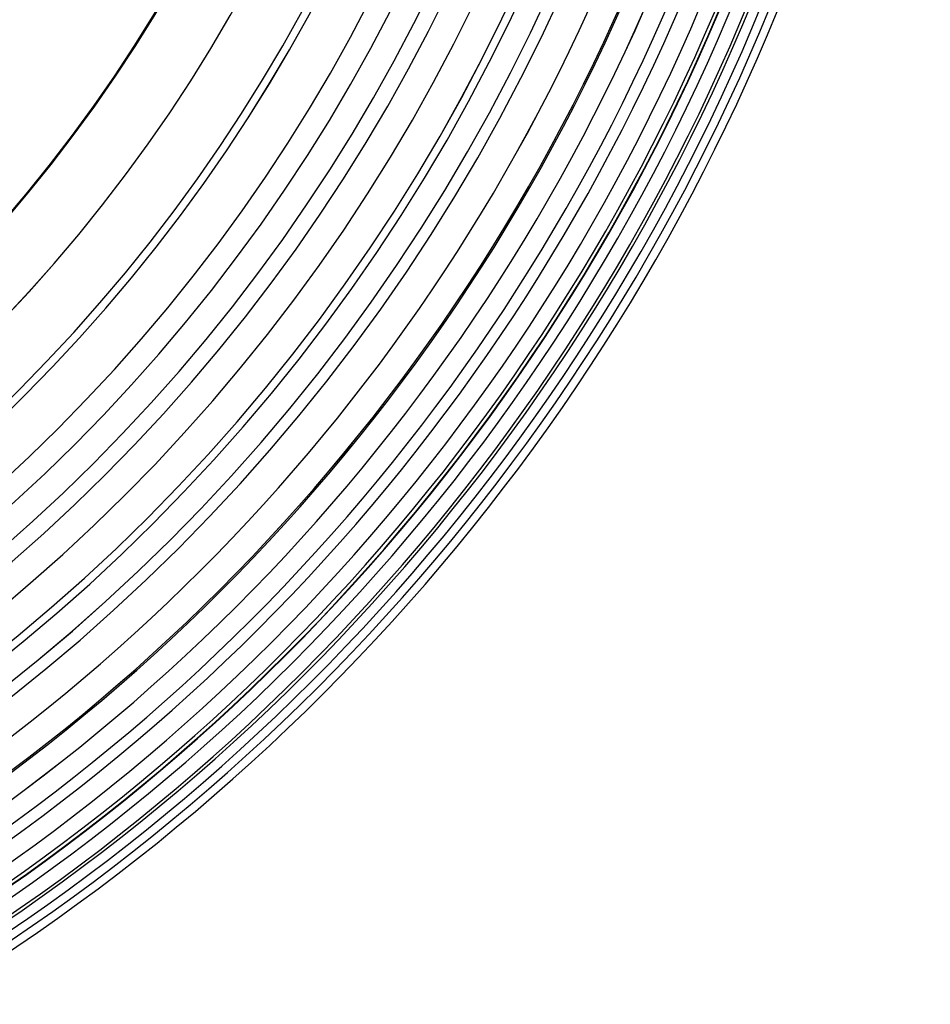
# Model space of a CAD drawing. Header units: millimetres. Extents: x -825 to -161, y -739 to 200.
# Tile 40 of 256: x -366 to -278, y -171 to -76. Entities that reach past the tile are written whole.
import ezdxf

# ---------------------------------------------------------------- set-up
doc = ezdxf.new("R2010")
doc.units = ezdxf.units.MM
doc.header["$MEASUREMENT"] = 0
doc.layers.add('Default', color=7, linetype='Continuous', true_color=0x000000)

# ---------------------------------------------------------------- blocks, each defined once
blk = doc.blocks.new('5_22_3_1_1')
at = {"layer": 'Default', "extrusion": (0, 1, 0)}
for centre, radius, start in [((-341.199, 0, 2641.24), 86.156, 0), ((-341.199, 0, 2639.395), 85.361, 0), ((-341.199, 0, 2635.478), 91.981, 0), ((-341.199, 0, 2633.743), 98.1, 0), ((-341.199, 0, 2631.265), 98.103, 0), ((-341.199, 0, 2624.749), 109.008, 0), ((-341.199, 0, 2622.038), 108.945, 0), ((-341.199, 0, 2617.063), 113.704, 0), ((-341.199, 0, 2614.373), 118.617, 360), ((-341.199, 0, 2611.874), 118.049, 0), ((-341.199, 0, 2609.353), 123.661, 0), ((-341.199, 0, 2602.838), 126.754, 360), ((-341.199, 0, 2600.93), 125.573, 0), ((-341.199, 0, 2597.271), 131.094, 360), ((-341.199, 0, 2590.437), 133.371, 360), ((-341.199, 0, 2589.363), 131.664, 360), ((-341.199, 0, 2577.469), 138.532, 0), ((-341.199, 0, 2577.337), 136.463, 0), ((-341.199, 0, 2571.205), 138.421, 0), ((-341.199, 0, 2565.023), 140.11, 0), ((-341.199, 0, 2564.192), 142.375, 0), ((-341.199, 0, 2558.811), 141.544, 0), ((-341.199, 0, 2546.39), 143.724, 0), ((-341.199, 0, 2544.296), 147.036, 0), ((-341.199, 0, 2537.396), 146.812, 0), ((-341.199, 0, 2534.118), 145.103, 0), ((-341.199, 0, 2530.834), 148.365, 0), ((-341.199, 0, 2522.175), 145.824, 360), ((-341.199, 0, 2517.426), 148.964, 0), ((-341.199, 0, 2499.298), 145.824, 0), ((-341.199, 0, 2497.429), 147.749, 0), ((-341.199, 0, 2490.639), 148.365, 360), ((-341.199, 0, 2484.077), 146.812, 0), ((-341.199, 0, 2475.083), 143.724, 0), ((-341.199, 0, 2470.677), 145.075, 0), ((-341.199, 0, 2462.661), 141.544, 0), ((-341.199, 0, 2457.281), 142.375, 0), ((-341.199, 0, 2456.45), 140.11, 360), ((-341.199, 0, 2450.267), 138.421, 0), ((-341.199, 0, 2444.135), 136.463, 0), ((-341.199, 0, 2438.076), 134.216, 360), ((-341.199, 0, 2432.11), 131.664, 360), ((-341.199, 0, 2431.036), 133.371, 0), ((-341.199, 0, 2426.259), 128.789, 0), ((-341.199, 0, 2420.543), 125.573, 360), ((-341.199, 0, 2418.635), 126.754, 0), ((-341.199, 0, 2414.983), 121.999, 0), ((-341.199, 0, 2409.599), 118.049, 0), ((-341.199, 0, 2407.1), 118.617, 0), ((-341.199, 0, 2404.409), 113.704, 0), ((-341.199, 0, 2399.435), 108.945, 0), ((-341.199, 0, 2396.723), 109.008, 0), ((-341.199, 0, 2390.208), 98.103, 0), ((-341.199, 0, 2387.73), 98.1, 0), ((-341.199, 0, 2385.995), 91.981, 360), ((-341.199, 0, 2382.078), 85.361, 0), ((-341.199, 0, 2380.233), 86.156, 0)]:
    blk.add_arc(centre, radius, start, 180, dxfattribs=at)
at = {"layer": 'Default', "extrusion": (-7.90118e-31, 1, 3.14013e-15)}
blk.add_arc((-341.199, 0, 2557.791), 144.818, 0, 180, dxfattribs=at)
at = {"layer": 'Default', "extrusion": (1.73444e-15, 1, 7.09814e-29)}
blk.add_arc((-341.199, 0, 2424.202), 131.094, 0, 180, dxfattribs=at)
blk = doc.blocks.new('M_COVER_ASM')
at = {"layer": 'Default'}
blk.add_blockref('5_22_3_1_1', (-189.148, -2349.742), dxfattribs=at)

msp = doc.modelspace()

# ---------------------------------------------------------------- block references
at = {"layer": 'Default', "extrusion": (0, -1, 0), "xscale": 1.342608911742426, "yscale": 1.342608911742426, "zscale": 1.342608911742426, "rotation": 359.9998767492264}
msp.add_blockref('M_COVER_ASM', (-682.476, 20.484), dxfattribs=at)

doc.saveas('drawing.dxf')
